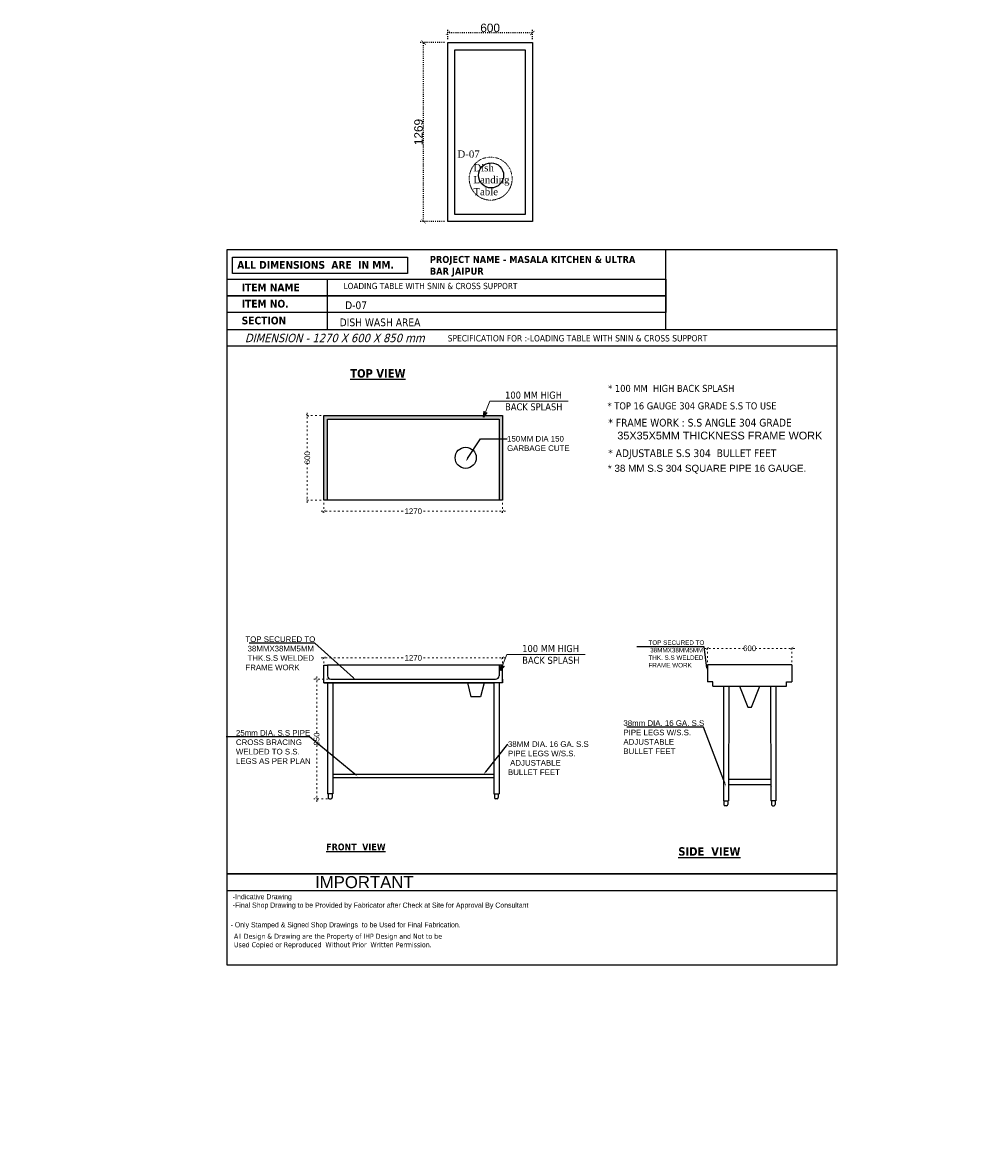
# Model space of a CAD drawing. Header units: millimetres. Extents: x 508219 to 745096, y 311341 to 352167.
# Tile 42 of 45: x 583572 to 590395, y 334196 to 342144. Entities that reach past the tile are written whole.
import ezdxf
from ezdxf import colors
from ezdxf.entities.mleader import LeaderData, LeaderLine
from ezdxf.math import Vec2, Vec3

# ---------------------------------------------------------------- set-up
doc = ezdxf.new("R2010")
doc.units = ezdxf.units.MM
doc.header["$PDMODE"] = 34
doc.linetypes.add('ACAD_ISO03W100', pattern=[30, 12, -18])
doc.linetypes.add('DASHED', pattern=[0.75, 0.5, -0.25])
doc.layers.get('0').update_dxf_attribs({"color": 252})
for name, color, linetype in [('A-ANNO-DIMS-30', 7, 'Continuous'), ('A-Text', 132, 'Continuous'), ('EQUIPMENT', 103, 'Continuous')]:
    doc.layers.add(name, color=color, linetype=linetype)
doc.layers.add('Equipment Name', color=7, linetype='Continuous', lineweight=0)
doc.styles.add('arr-1', font='arial.ttf')
doc.styles.add('CKD_Dimension Text', font='BOOKOSI.TTF')
doc.styles.add('ro', font='romans.shx')
doc.styles.get("Standard").update_dxf_attribs({"font": 'arial.ttf'})
doc.styles.add('style1', font='txt.shx')
doc.styles.add('style12', font='BOOKOSI.TTF')
doc.dimstyles.new('DIM-30', dxfattribs={"dimtxt": 60, "dimasz": 30, "dimexe": 25, "dimexo": 25, "dimgap": 5, "dimtad": 1, "dimdec": 0, "dimzin": 0, "dimdsep": 46, "dimtxsty": 'Standard', "dimblk": 'ARCHTICK', "dimcen": 0.09, "dimclrd": 8, "dimclre": 8, "dimclrt": 256, "dimadec": 0, "dimazin": 0, "dimtfac": 1, "dimtdec": 0, "dimtofl": 0, "dimtmove": 0, "dimatfit": 3, "dimfxl": 0, "dimtolj": 1, "dimtzin": 0, "dimlwd": -1, "dimlwe": -1, "dimarcsym": 0})
doc.dimstyles.new('DMI (AB)', dxfattribs={"dimtxt": 60, "dimasz": 40, "dimexe": 12, "dimexo": 25, "dimgap": 1, "dimtad": 0, "dimdec": 0, "dimtxsty": 'ro', "dimblk": 'OPEN30', "dimcen": 1, "dimadec": 0, "dimazin": 0, "dimtfac": 1, "dimtdec": 0, "dimtmove": 0, "dimatfit": 3, "dimldrblk": 'OPEN30', "dimfxl": 0, "dimlwd": 15, "dimlwe": 15, "dimarcsym": 0})
doc.dimstyles.new('ISO-25', dxfattribs={"dimtxt": 40, "dimasz": 20, "dimexe": 20, "dimexo": 20, "dimtad": 0, "dimdec": 0, "dimdsep": 46, "dimtxsty": 'Standard', "dimblk": 'ARCHTICK', "dimcen": 2.5, "dimdle": 20, "dimadec": 0, "dimazin": 0, "dimtfac": 1, "dimtdec": 0, "dimtmove": 0, "dimatfit": 3, "dimfxl": 0, "dimlwd": 5, "dimlwe": 5, "dimarcsym": 0})

# ---------------------------------------------------------------- blocks, each defined once
blk = doc.blocks.new('_ArchTick')
at = {"color": 0, "linetype": 'ByBlock', "const_width": 0.15}
blk.add_lwpolyline([(-0.5, -0.5), (0.5, 0.5)], dxfattribs=at)
blk = doc.blocks.new('*D421')
at = {"color": 0, "linetype": 'ACAD_ISO03W100', "lineweight": 5, "transparency": 16777216}
for p, q in [((585694.4, 337631.1), (586291, 337631.1)), ((585714.4, 337474.6), (585714.4, 337651.1)), ((587004.4, 337631.1), (586407.8, 337631.1)), ((586984.4, 337474.6), (586984.4, 337651.1))]:
    blk.add_line(p, q, dxfattribs=at)
at = {"layer": 'DEFPOINTS', "color": 0, "transparency": 16777216}
for p in [(586984.4, 337631.1), (585714.4, 337454.6), (586984.4, 337454.6)]:
    blk.add_point(p, dxfattribs=at)
at = {"color": 0, "lineweight": 5, "transparency": 16777216, "xscale": 20, "yscale": 20, "zscale": 20, "rotation": 180}
blk.add_blockref('_ArchTick', (585714.4, 337631.1), dxfattribs=at)
at = {"color": 0, "lineweight": 5, "transparency": 16777216, "xscale": 20, "yscale": 20, "zscale": 20}
blk.add_blockref('_ArchTick', (586984.4, 337631.1), dxfattribs=at)
at = {"color": 0, "transparency": 16777216, "insert": (586349.4, 337631.1), "char_height": 40, "attachment_point": 5}
blk.add_mtext('1270', dxfattribs=at)
blk = doc.blocks.new('*D422')
at = {"color": 0, "linetype": 'ACAD_ISO03W100', "lineweight": 5, "transparency": 16777216}
for p, q in [((585744.4, 337479.6), (585642.9, 337479.6)), ((585662.9, 337499.6), (585662.9, 337099.6)), ((585662.9, 336610), (585662.9, 337010)), ((585738.9, 336630), (585642.9, 336630))]:
    blk.add_line(p, q, dxfattribs=at)
at = {"layer": 'DEFPOINTS', "color": 0, "transparency": 16777216}
for p in [(585662.9, 337479.6), (585764.4, 337479.6), (585758.9, 336630)]:
    blk.add_point(p, dxfattribs=at)
at = {"color": 0, "lineweight": 5, "transparency": 16777216, "xscale": 20, "yscale": 20, "zscale": 20}
for p, rotation in [((585662.9, 337479.6), 90), ((585662.9, 336630), 270)]:
    blk.add_blockref('_ArchTick', p, dxfattribs=dict(at, rotation=rotation))
at = {"color": 0, "transparency": 16777216, "insert": (585662.9, 337054.8), "char_height": 40, "attachment_point": 5, "rotation": 90}
blk.add_mtext('850', dxfattribs=at)
blk = doc.blocks.new('*D423')
at = {"color": 0, "linetype": 'ACAD_ISO03W100', "lineweight": 5, "transparency": 16777216}
for p, q in [((588419.5, 337698.8), (588694.7, 337698.8)), ((588439.5, 337601.3), (588439.5, 337718.8)), ((589059.5, 337698.8), (588784.4, 337698.8)), ((589039.5, 337601.3), (589039.5, 337718.8))]:
    blk.add_line(p, q, dxfattribs=at)
at = {"layer": 'DEFPOINTS', "color": 0, "transparency": 16777216}
for p in [(589039.5, 337698.8), (588439.5, 337581.3), (589039.5, 337581.3)]:
    blk.add_point(p, dxfattribs=at)
at = {"color": 0, "lineweight": 5, "transparency": 16777216, "xscale": 20, "yscale": 20, "zscale": 20, "rotation": 180}
blk.add_blockref('_ArchTick', (588439.5, 337698.8), dxfattribs=at)
at = {"color": 0, "lineweight": 5, "transparency": 16777216, "xscale": 20, "yscale": 20, "zscale": 20}
blk.add_blockref('_ArchTick', (589039.5, 337698.8), dxfattribs=at)
at = {"color": 0, "transparency": 16777216, "insert": (588739.5, 337698.8), "char_height": 40, "attachment_point": 5}
blk.add_mtext('600', dxfattribs=at)
blk = doc.blocks.new('*D424')
at = {"layer": 'A-ANNO-DIMS-30', "color": 8, "linetype": 'ACAD_ISO03W100', "ltscale": 0.5, "transparency": 16777216}
for p, q in [((586570.4, 341999.8), (586397.4, 341999.8)), ((586422.4, 340730.5), (586422.4, 341999.8)), ((586570.4, 340730.5), (586397.4, 340730.5))]:
    blk.add_line(p, q, dxfattribs=at)
at = {"layer": 'DEFPOINTS', "color": 0, "ltscale": 0.5, "transparency": 16777216}
for p in [(586422.4, 341999.8), (586595.4, 341999.8), (586595.4, 340730.5)]:
    blk.add_point(p, dxfattribs=at)
at = {"layer": 'A-ANNO-DIMS-30', "color": 8, "ltscale": 0.5, "transparency": 16777216, "xscale": 30, "yscale": 30, "zscale": 30}
for p, rotation in [((586422.4, 341999.8), 90), ((586422.4, 340730.5), 270)]:
    blk.add_blockref('_ArchTick', p, dxfattribs=dict(at, rotation=rotation))
at = {"layer": 'A-ANNO-DIMS-30', "ltscale": 0.5, "transparency": 16777216, "insert": (586386.7, 341365.1), "char_height": 60, "attachment_point": 5, "rotation": 90}
blk.add_mtext('\\A1;1269', dxfattribs=at)
blk = doc.blocks.new('*D425')
at = {"layer": 'A-ANNO-DIMS-30', "color": 8, "linetype": 'ACAD_ISO03W100', "ltscale": 0.5, "transparency": 16777216}
for p, q in [((586595.4, 342024.8), (586595.4, 342093.8)), ((587195.4, 342068.8), (586595.4, 342068.8)), ((587195.4, 342024.8), (587195.4, 342093.8))]:
    blk.add_line(p, q, dxfattribs=at)
at = {"layer": 'DEFPOINTS', "color": 0, "ltscale": 0.5, "transparency": 16777216}
for p in [(586595.4, 342068.8), (586595.4, 341999.8), (587195.4, 341999.8)]:
    blk.add_point(p, dxfattribs=at)
at = {"layer": 'A-ANNO-DIMS-30', "color": 8, "ltscale": 0.5, "transparency": 16777216, "xscale": 30, "yscale": 30, "zscale": 30, "rotation": 180}
blk.add_blockref('_ArchTick', (586595.4, 342068.8), dxfattribs=at)
at = {"layer": 'A-ANNO-DIMS-30', "color": 8, "ltscale": 0.5, "transparency": 16777216, "xscale": 30, "yscale": 30, "zscale": 30}
blk.add_blockref('_ArchTick', (587195.4, 342068.8), dxfattribs=at)
at = {"layer": 'A-ANNO-DIMS-30', "ltscale": 0.5, "transparency": 16777216, "insert": (586895.4, 342104.4), "char_height": 60, "attachment_point": 5}
blk.add_mtext('\\A1;600', dxfattribs=at)
blk = doc.blocks.new('*D426')
at = {"color": 0, "linetype": 'ACAD_ISO03W100', "lineweight": 5, "transparency": 16777216}
for p, q in [((585714.4, 338732.1), (585714.4, 338652.2)), ((586984.4, 338732.1), (586984.4, 338652.2)), ((585694.4, 338672.2), (586291, 338672.2)), ((587004.4, 338672.2), (586407.8, 338672.2))]:
    blk.add_line(p, q, dxfattribs=at)
at = {"layer": 'DEFPOINTS', "color": 0, "transparency": 16777216}
for p in [(585714.4, 338752.1), (586984.4, 338752.1), (586984.4, 338672.2)]:
    blk.add_point(p, dxfattribs=at)
at = {"color": 0, "lineweight": 5, "transparency": 16777216, "xscale": 20, "yscale": 20, "zscale": 20, "rotation": 180}
blk.add_blockref('_ArchTick', (585714.4, 338672.2), dxfattribs=at)
at = {"color": 0, "lineweight": 5, "transparency": 16777216, "xscale": 20, "yscale": 20, "zscale": 20}
blk.add_blockref('_ArchTick', (586984.4, 338672.2), dxfattribs=at)
at = {"color": 0, "transparency": 16777216, "insert": (586349.4, 338672.2), "char_height": 40, "attachment_point": 5}
blk.add_mtext('1270', dxfattribs=at)
blk = doc.blocks.new('*D427')
at = {"color": 0, "linetype": 'ACAD_ISO03W100', "lineweight": 5, "transparency": 16777216}
for p, q in [((585596.5, 339372.1), (585596.5, 339096.9)), ((585694.4, 339352.1), (585576.5, 339352.1)), ((585596.5, 338732.1), (585596.5, 339007.2)), ((585694.4, 338752.1), (585576.5, 338752.1))]:
    blk.add_line(p, q, dxfattribs=at)
at = {"layer": 'DEFPOINTS', "color": 0, "transparency": 16777216}
for p in [(585596.5, 339352.1), (585714.4, 339352.1), (585714.4, 338752.1)]:
    blk.add_point(p, dxfattribs=at)
at = {"color": 0, "lineweight": 5, "transparency": 16777216, "xscale": 20, "yscale": 20, "zscale": 20}
for p, rotation in [((585596.5, 339352.1), 90), ((585596.5, 338752.1), 270)]:
    blk.add_blockref('_ArchTick', p, dxfattribs=dict(at, rotation=rotation))
at = {"color": 0, "transparency": 16777216, "insert": (585596.5, 339052.1), "char_height": 40, "attachment_point": 5, "rotation": 90}
blk.add_mtext('600', dxfattribs=at)
blk = doc.blocks.new('_Open30')
at = {"color": 0, "linetype": 'ByBlock', "lineweight": -2}
for p, q in [((-1, 0.27), (0, 0)), ((0, 0), (-1, -0.27)), ((0, 0), (-1, 0))]:
    blk.add_line(p, q, dxfattribs=at)

msp = doc.modelspace()

# ---------------------------------------------------------------- hatches: boundary and pattern name
at = {"linetype": 'ByBlock'}
h = msp.add_hatch(color=6, dxfattribs=at)
h.dxf.hatch_style = 1
h.paths.add_polyline_path([(585739.3819, 339327.05313), (586959.3819, 339327.05313), (586959.3819, 338752.05313), (585739.3819, 338752.05313)], flags=16)
h.paths.add_polyline_path([(585714.3819, 339352.05313), (586984.3819, 339352.05313), (586984.3819, 338752.05313), (585714.3819, 338752.05313)])

# ---------------------------------------------------------------- linework, layer by layer
at = {"color": 5, "linetype": 'ByBlock'}
for p, q in [((588144.19338, 339963.30705), (588144.19338, 340531.34018)), ((585737.64733, 340321.2045), (585737.64733, 339963.30705)), ((589359.40576, 336096.57597), (585026.32721, 336096.57597)), ((586336.92232, 335977.27682), (585026.32789, 335977.27682))]:
    msp.add_line(p, q, dxfattribs=at)
at = {"color": 6, "linetype": 'ByBlock'}
for p, q in [((585714.3819, 337492.59488), (585714.3819, 337579.59488)), ((585714.3819, 337579.59488), (585739.3819, 337579.59488)), ((585739.3819, 337579.59488), (585739.3819, 337504.59488)), ((586959.3819, 337579.59488), (585739.3819, 337579.59488)), ((586959.3819, 337579.59488), (586959.3819, 337504.59488)), ((586984.3819, 337579.59488), (586959.3819, 337579.59488)), ((586984.3819, 337492.59488), (586984.3819, 337579.59488)), ((588439.52244, 337581.27961), (588439.52244, 337460.64615)), ((589039.52244, 337581.27961), (588439.52244, 337581.27961)), ((589039.52244, 337581.27961), (589039.52244, 337460.64615)), ((585714.3819, 337454.59488), (585714.3819, 337492.59488)), ((585764.3819, 337479.59488), (586934.3819, 337479.59488)), ((586984.3819, 337454.59488), (586984.3819, 337492.59488)), ((586984.3819, 337479.59488), (586984.3819, 337454.59488)), ((588478.14653, 337460.64615), (588439.52244, 337460.64615)), ((588478.14653, 337431.21833), (588478.14653, 337460.64615)), ((589000.89835, 337431.21833), (589000.89835, 337460.64615)), ((589000.89835, 337460.64615), (589039.52244, 337460.64615)), ((585714.3819, 337454.59488), (586921.3819, 337454.59488)), ((586984.3819, 337454.59488), (585714.3819, 337454.59488)), ((585739.3819, 337454.59488), (585739.3819, 336664.59488)), ((585777.3819, 337454.59488), (585777.3819, 336664.59488)), ((586733.62963, 337454.59488), (586758.62963, 337354.59488)), ((586852.63107, 337454.59488), (586827.63107, 337354.59488)), ((586921.3819, 337454.59488), (586921.3819, 336664.59488)), ((586959.3819, 337454.59488), (586959.3819, 336664.59488)), ((588478.14653, 337431.21833), (589000.89835, 337431.21833)), ((588552.68857, 337431.21833), (588552.68857, 336616.27961, 0.00049)), ((588926.35631, 337431.21833), (588926.35631, 336616.27961, 0.00049)), ((586827.63107, 337354.59488), (586758.62963, 337354.59488)), ((586921.3819, 336803.59488), (585777.3819, 336803.59488)), ((586921.3819, 336778.59488), (585777.3819, 336778.59488)), ((588589.58963, 336769.21963), (588889.4324, 336769.27744)), ((585745.21978, 336664.59488), (585745.21978, 336639.11488)), ((585772.51978, 336664.59488), (585772.51978, 336639.11488)), ((586926.24401, 336664.59488), (586926.24401, 336639.11488)), ((586953.54401, 336664.59488), (586953.54401, 336639.11488)), ((588589.52785, 336731.21973), (588889.49418, 336731.27485)), ((588896.62689, 336717.27961), (588896.62689, 336717.27961)), ((585754.31978, 336630.01488), (585763.41978, 336630.01488)), ((586944.44401, 336630.01488), (586935.34401, 336630.01488)), ((588552.68857, 336616.27961, 0.00049), (588589.36376, 336616.27961, 0.00049)), ((588556.53754, 336616.27961, 0.00049), (588556.53754, 336590.79961, 0.00049)), ((588574.73754, 336581.69961, 0.00049), (588565.63754, 336581.69961, 0.00049)), ((588583.83754, 336616.27961, 0.00049), (588583.83754, 336590.79961, 0.00049)), ((588926.35631, 336616.27961, 0.00049), (588889.68112, 336616.27961, 0.00049)), ((588894.35444, 336616.27961, 0.00049), (588894.35444, 336590.79961, 0.00049)), ((588903.45444, 336581.69961, 0.00049), (588912.55444, 336581.69961, 0.00049)), ((588921.65444, 336616.27961, 0.00049), (588921.65444, 336590.79961, 0.00049))]:
    msp.add_line(p, q, dxfattribs=at)
at = {"color": 6}
for p, q in [((585777.3819, 336664.59488), (585739.3819, 336664.59488)), ((586921.3819, 336664.59488), (586959.3819, 336664.59488))]:
    msp.add_line(p, q, dxfattribs=at)
at = {"color": 5, "linetype": 'ByBlock'}
for points in [[(585026.32654, 340531.34018), (589359.40576, 340531.34018), (589359.40576, 335449.59525), (585026.32654, 335449.59525)], [(585026.32654, 340531.34018), (589359.40576, 340531.34018), (589359.40576, 335449.59525), (585026.32654, 335449.59525)], [(585026.32654, 340531.34018), (589359.40576, 340531.34018), (589359.40576, 335449.59525), (585026.32654, 335449.59525)], [(585026.32654, 340531.34018), (589359.40576, 340531.34018), (589359.40576, 335449.59525), (585026.32654, 335449.59525)], [(585026.32654, 340531.34018), (589359.40576, 340531.34018), (589359.40576, 335449.59525), (585026.32654, 335449.59525)], [(586308.01402, 340360.99376), (585064.90085, 340360.99376), (585064.90085, 340477.18589), (586308.01402, 340477.18589)], [(585026.32654, 340321.2045), (588144.19338, 340321.2045), (588144.19338, 340201.90535), (585026.32654, 340201.90535)], [(585026.32654, 340201.90535), (588144.19338, 340201.90535), (588144.19338, 340082.6062), (585026.32654, 340082.6062)], [(585026.32654, 339963.30705), (589359.40711, 339963.30705), (589359.40711, 339844.0079), (585026.32654, 339844.0079)], [(585026.32789, 336096.57597), (589359.40576, 336096.57597), (589359.40576, 335977.27682), (585026.32789, 335977.27682)]]:
    msp.add_lwpolyline(points, close=True, dxfattribs=at)
at = {"color": 6, "linetype": 'ByBlock'}
for points in [[(585714.3819, 339352.05313), (586984.3819, 339352.05313), (586984.3819, 338752.05313), (585714.3819, 338752.05313)], [(585739.3819, 339327.05313), (586959.3819, 339327.05313), (586959.3819, 338752.05313), (585739.3819, 338752.05313)]]:
    msp.add_lwpolyline(points, close=True, dxfattribs=at)
for points in [[(588590.68857, 337431.21833), (588589.36376, 336616.27961)], [(588666.57791, 337431.21833), (588726.9794, 337281.21833), (588752.06548, 337281.21833), (588812.46697, 337431.21833)], [(588888.35631, 337431.21833), (588889.68112, 336616.27961)]]:
    msp.add_lwpolyline(points, dxfattribs=at)
at = {"color": 6}
msp.add_circle((586721.79546, 339052.05313), 75, dxfattribs=at)
at = {"color": 6, "linetype": 'ByBlock'}
for centre, radius, start, end in [((585764.3819, 337504.59488), 25, 180, 270), ((586934.3819, 337504.59488), 25, 270, 0), ((585754.31978, 336639.11488), 9.1, 180, 270), ((585763.41978, 336639.11488), 9.1, 270, 0), ((586935.34401, 336639.11488), 9.1, 180, 270), ((586944.44401, 336639.11488), 9.1, 270, 0), ((588565.63754, 336590.79961, 0.00049), 9.1, 180, 270), ((588574.73754, 336590.79961, 0.00049), 9.1, 270, 0), ((588903.45444, 336590.79961, 0.00049), 9.1, 180, 270), ((588912.55444, 336590.79961, 0.00049), 9.1, 270, 0)]:
    msp.add_arc(centre, radius, start, end, dxfattribs=at)
at = {"layer": 'EQUIPMENT'}
for points in [[(587195.35714, 341999.79435), (587195.35712, 340730.46178), (586595.35712, 340730.46178), (586595.35714, 341999.79435)], [(587145.35714, 341949.79435), (587145.35712, 340780.46178), (586645.35712, 340780.46178), (586645.35714, 341949.79435)]]:
    msp.add_lwpolyline(points, close=True, dxfattribs=at)
at = {"layer": 'EQUIPMENT', "linetype": 'DASHED', "lineweight": 0, "ltscale": 0.2}
msp.add_circle((586899.24295, 341034.11552), 152.67542, dxfattribs=at)
at = {"layer": 'EQUIPMENT'}
msp.add_circle((586902.01257, 341057.34589), 89.44505, dxfattribs=at)

# ---------------------------------------------------------------- texts
at = {"color": 6, "linetype": 'ByBlock', "style": 'style1'}
for s, insert, char_height, width, attachment_point in [('{\\fTahoma|b1|i0|c0|p34;\\C5;PROJECT NAME - MASALA KITCHEN & ULTRA BAR JAIPUR }', (586466.78734, 340485.39584), 50, 1553.4214238, 1), ('{\\fTahoma|b0|i0|c0|p34;LOADING TABLE WITH SNIN & CROSS SUPPORT}', (585853.75889, 340294.06419), 44.2633549, 2081.8852434, 1), ('{\\fTahoma|b0|i0|c0|p34;D-07}', (585864.95016, 340163.02403), 55, 690.7686094, 1), ('{\\fTahoma|b0|i0|c0|p34;DISH WASH AREA}', (585826.08421, 340041.34343), 55, 1466.2110689, 1), ('{\\fTahoma|b0|i1|c0|p34;DIMENSION - 1270 X 600 X 850 mm}', (585153.16483, 339932.69644), 60, 1369.899459, 1), ('{\\fTahoma|b0|i0|c0|p34;SPECIFICATION FOR :-LOADING TABLE WITH SNIN & CROSS SUPPORT}', (586594.28018, 339923.34747), 45.1638244, 3051.8599331, 1), ('{\\fTahoma|b1|i0|c0|p34;\\LTOP VIEW}', (586294.20152, 339681.39106), 60, 1038.1836391, 3), ('{\\fTahoma|b0|i0|c0|p34;100 MM HIGH   \\PBACK SPLASH}', (587001.94029, 339522.17817), 50, 603.1938318, 1), ('{\\fTahoma|b0|i0|c0|p34;* 100 MM  HIGH BACK SPLASH}', (587733.74342, 339569.74172), 50, 1528.9850485, 1), ('{\\fTahoma|b0|i0|c0|p34;* TOP 16 GAUGE 304 GRADE S.S TO USE}', (587729.57996, 339445.58159), 50, 1528.9850485, 1), ('{\\fTahoma|b0|i0|c0|p34;* FRAME WORK : S.S ANGLE 304 GRADE\\P\\fArial|b0|i0|c0|p34;   35X35X5MM THICKNESS FRAME WORK}', (587735.38375, 339328.99358), 55, 1687.9906964, 1), ('{\\fTahoma|b0|i0|c0|p34;* ADJUSTABLE S.S 304  BULLET FEET }', (587734.55781, 339112.17508), 55, 1687.9906964, 1), ('{\\fTahoma|b0|i0|c0|p34;100 MM HIGH   \\PBACK SPLASH}', (587123.46133, 337722.38119), 50, 603.1938318, 1), ('{\\fTahoma|b1|i0|c0|p34;\\LFRONT  VIEW}', (585730.59973, 336312.77594), 48, 588.0884133, 1), ('{\\fTahoma|b1|i0|c0|p34;\\LSIDE  VIEW}', (588232.71599, 336286.80942), 60, 858.0999258, 1)]:
    msp.add_mtext(s, dxfattribs=dict(at, insert=insert, char_height=char_height, width=width, attachment_point=attachment_point))
at = {"color": 5, "linetype": 'ByBlock', "attachment_point": 1, "style": 'style1'}
for s, insert, char_height, width in [('{\\fTahoma|b1|i0|c0|p34;ALL DIMENSIONS  ARE  IN MM.}', (585098.3794, 340449.33453), 55, 1687.9906964), ('{\\fTahoma|b1|i0|c0|p34;ITEM NAME}', (585129.88054, 340289.11276), 55, 1687.9906964), ('{\\fTahoma|b1|i0|c0|p34;ITEM NO. }', (585129.88054, 340173.68924), 55, 1687.9906964), ('{\\fTahoma|b1|i0|c0|p34;SECTION }', (585129.88054, 340054.16394), 55, 1687.9906964), ('{\\fTechnic|b0|i0|c2|p2;-Indicative Drawing\\P-Final Shop Drawing to be Provided by Fabricator after Check at Site for Approval By Consultant}', (585066.89707, 335953.46136), 36, 1767.0827901), ('{\\fTahoma|b0|i0|c0|p34;\\H1.44x;All Design & Drawing are the Property of IHP Design and Not to be Used Copied or Reproduced  Without Prior  Written Permission\\fTahoma|b1|i0|c0|p34;\\H0.69444x;. }', (585075.32322, 335672.29013), 25, 1481.3261794)]:
    msp.add_mtext(s, dxfattribs=dict(at, insert=insert, char_height=char_height, width=width))
at = {"color": 6, "linetype": 'ByBlock', "insert": (587732.29149, 339002.43918), "char_height": 50, "width": 3529.6939045, "attachment_point": 1}
msp.add_mtext('* 38 MM S.S 304 SQUARE PIPE 16 GAUGE.', dxfattribs=at)
at = {"color": 5, "linetype": 'ByBlock', "attachment_point": 1}
for s, insert, char_height, width in [('IMPORTANT', (585651.5002, 336081.30198), 85.16604, 1210.3048439), ('{\\fTechnic|b0|i0|c2|p2;- Only Stamped & Signed Shop Drawings  to be Used for Final Fabrication.}', (585050.95923, 335753.80974), 36, 1988.238406)]:
    msp.add_mtext(s, dxfattribs=dict(at, insert=insert, char_height=char_height, width=width))
at = {"layer": 'A-Text', "char_height": 120, "width": 4245.2306591, "attachment_point": 1, "style": 'arr-1'}
for insert in [(521802.49975, 334763.48427), (512978.14476, 334516.2062)]:
    msp.add_mtext('\\pi1613.96594;ENTRY  EXIT', dxfattribs=dict(at, insert=insert))
at = {"layer": 'Equipment Name', "linetype": 'Continuous', "lineweight": 5, "ltscale": 25, "insert": (586662.93968, 341234.35203), "char_height": 51, "width": 165.6476344, "attachment_point": 1, "rotation": 359.999999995, "style": 'CKD_Dimension Text'}
msp.add_mtext('D-07', dxfattribs=at)
at = {"layer": 'Equipment Name', "color": 0, "insert": (586776.40381, 341137.23276), "char_height": 51, "attachment_point": 1, "style": 'style12'}
msp.add_mtext_dynamic_manual_height_columns('Dish \\PLanding \\PTable ', width=505.9382414, gutter_width=15, heights=[0], dxfattribs=at)

# ---------------------------------------------------------------- dimensions: what is measured, and where the dimension line sits
at = {"color": 6}
for base, p1, p2, picture, middle in [((585596.47216, 339352.05313), (585714.3819, 338752.05313), (585714.3819, 339352.05313), '*D427', (585596.47216, 339052.05313)), ((585662.94366, 337479.59488), (585758.86978, 336630.01488), (585764.3819, 337479.59488), '*D422', (585662.94366, 337054.80488))]:
    dim = msp.add_linear_dim(base=base, p1=p1, p2=p2, angle=90, dimstyle='ISO-25', dxfattribs=at)
    dim.commit()
    dim.dimension.update_dxf_attribs({"geometry": picture, "text_midpoint": middle})
for base, p1, p2, picture, middle in [((586984.3819, 338672.22076), (585714.3819, 338752.05313), (586984.3819, 338752.05313), '*D426', (586349.3819, 338672.22076)), ((589039.52244, 337698.84045), (588439.52244, 337581.27961), (589039.52244, 337581.27961), '*D423', (588739.52244, 337698.84045)), ((586984.3819, 337631.13763), (585714.3819, 337454.59488), (586984.3819, 337454.59488), '*D421', (586349.3819, 337631.13763))]:
    dim = msp.add_linear_dim(base=base, p1=p1, p2=p2, dimstyle='ISO-25', dxfattribs=at)
    dim.commit()
    dim.dimension.update_dxf_attribs({"geometry": picture, "text_midpoint": middle})
at = {"layer": 'A-ANNO-DIMS-30', "ltscale": 0.5}
dim = msp.add_linear_dim(base=(586595.35714, 342068.77215), p1=(587195.35714, 341999.79435), p2=(586595.35714, 341999.79435), dimstyle='DIM-30', override={"dimfxl": 100, "dimarcsym": 2}, dxfattribs=at)
dim.commit()
dim.dimension.update_dxf_attribs({"geometry": '*D425', "text_midpoint": (586895.35714, 342104.40653)})
dim = msp.add_linear_dim(base=(586422.3574, 341999.79435), p1=(586595.35712, 340730.46178), p2=(586595.35714, 341999.79435), angle=90, dimstyle='DIM-30', override={"dimfxl": 100, "dimarcsym": 2}, dxfattribs=at)
dim.commit()
dim.dimension.update_dxf_attribs({"geometry": '*D424', "text_midpoint": (586386.72302, 341365.12806)})

# ---------------------------------------------------------------- leaders
at = {"color": 6, "linetype": 'ByBlock'}
for points in [[(586848.28386, 339341.01348), (586892.3811, 339453.87583), (587449.50159, 339453.87583)], [(586969.8049, 337541.2165), (587013.90213, 337654.07885), (587571.02262, 337654.07885)]]:
    msp.add_leader(points, dimstyle='DMI (AB)', dxfattribs=at)
ml = msp.add_multileader_mtext('Standard', dxfattribs=at)
ml.set_content('150MM DIA 150  \\PGARBAGE CUTE', color=6)
ml.set_leader_properties()
ml.build(insert=Vec2(0, 0))
ml.multileader.update_dxf_attribs({"text_right_attachment_type": 6, "dogleg_length": 0.36, "arrow_head_size": 25})
ctx = ml.context
ctx.base_point, ctx.char_height, ctx.arrow_head_size, ctx.landing_gap_size, ctx.plane_origin = Vec3(587015.73538, 339186.63755), 40, 25, 0.09, Vec3(586699.15853, 338975.61411)
ctx.right_attachment = 6
notes = []
notes.append((ctx, [(0, (1, 1, 0), (586826.51564, 339186.63755), (1, 0), 189.21974, [(0, [(586721.79546, 339024.91726)], 0, [])])]))
ctx.mtext.insert, ctx.mtext.width, ctx.mtext.flow_direction = Vec3(587015.82538, 339206.97862), 806.1508684, 5
ml = msp.add_multileader_mtext('Standard', dxfattribs=at)
ml.set_content('TOP SECURED TO\\P 38MMX38MM5MM\\P THK.S.S WELDED \\PFRAME WORK ', color=6)
ml.set_leader_properties()
ml.build(insert=Vec2(0, 0))
ml.multileader.update_dxf_attribs({"text_right_attachment_type": 6, "dogleg_length": 0.36, "arrow_head_size": 25})
ctx = ml.context
ctx.base_point, ctx.char_height, ctx.arrow_head_size, ctx.landing_gap_size, ctx.plane_origin = Vec3(585156.24867, 337763.23769), 40, 25, 0.09, Vec3(585942.57991, 337471.99072)
ctx.right_attachment = 6
notes.append((ctx, [(1, (1, 1, 0), (585649.72182, 337735.57876), (-1, 0), 0.36, [(0, [(585942.57991, 337471.99072)], 0, [])])]))
ctx.mtext.insert, ctx.mtext.flow_direction = Vec3(585156.33867, 337783.57876), 5
ml = msp.add_multileader_mtext('Standard', dxfattribs=at)
ml.set_content('{\\H0.8x;TOP SECURED TO\\P 38MMX38MM5MM \\PTHK. S.S WELDED \\PFRAME WORK} ', color=6)
ml.set_leader_properties()
ml.build(insert=Vec2(0, 0))
ml.multileader.update_dxf_attribs({"text_right_attachment_type": 6, "dogleg_length": 0.36, "arrow_head_size": 25})
ctx = ml.context
ctx.base_point, ctx.char_height, ctx.arrow_head_size, ctx.landing_gap_size, ctx.plane_origin = Vec3(588020.37243, 337735.27462), 40, 25, 0.09, Vec3(588422.39183, 337428.30934)
ctx.right_attachment = 6
notes.append((ctx, [(1, (1, 1, 0), (588415.25895, 337709.14747), (-1, 0), 0.36, [(0, [(588439.52244, 337536.53714)], 0, [])])]))
ctx.mtext.insert, ctx.mtext.flow_direction = Vec3(588020.46243, 337755.54747), 5
ml = msp.add_multileader_mtext('Standard', dxfattribs=at)
ml.set_content('38mm DIA. 16 GA. S.S\\PPIPE LEGS W/S.S. \\PADJUSTABLE\\PBULLET FEET ', color=6)
ml.set_leader_properties()
ml.build(insert=Vec2(0, 0))
ml.multileader.update_dxf_attribs({"text_right_attachment_type": 6, "dogleg_length": 0.36, "arrow_head_size": 25})
ctx = ml.context
ctx.base_point, ctx.char_height, ctx.arrow_head_size, ctx.landing_gap_size, ctx.plane_origin = Vec3(587842.1575, 337167.66895), 40, 25, 0.09, Vec3(588438.64853, 336926.31612)
ctx.right_attachment = 6
notes.append((ctx, [(1, (1, 1, 0), (588411.94715, 337140.01002), (-1, 0), 0.36, [(0, [(588571.5487, 336717.27961)], 0, [])])]))
ctx.mtext.insert, ctx.mtext.flow_direction = Vec3(587842.2475, 337188.01002), 5
ml = msp.add_multileader_mtext('Standard', dxfattribs=at)
ml.set_content('25mm DIA. S.S PIPE CROSS BRACING \\PWELDED TO S.S. \\PLEGS AS PER PLAN', color=6)
ml.set_leader_properties()
ml.build(insert=Vec2(0, 0))
ml.multileader.update_dxf_attribs({"text_right_attachment_type": 6, "dogleg_length": 0.36, "arrow_head_size": 25})
ctx = ml.context
ctx.base_point, ctx.char_height, ctx.arrow_head_size, ctx.landing_gap_size, ctx.plane_origin = Vec3(585089.15954, 337098.33571), 40, 25, 0.09, Vec3(585996.74149, 336795.23556)
ctx.right_attachment = 6
notes.append((ctx, [(0, (1, 1, 0), (585612.97375, 337070.67677), (-1, 0), 0.36, [(0, [(585953.78913, 336789.20624)], 0, [])])]))
ctx.mtext.insert, ctx.mtext.width, ctx.mtext.flow_direction = Vec3(585089.24954, 337118.67677), 587.260972, 5
ml = msp.add_multileader_mtext('Standard', dxfattribs=at)
ml.set_content('38MM DIA. 16 GA. S.S\\PPIPE LEGS W/S.S.\\P ADJUSTABLE\\PBULLET FEET ', color=6)
ml.set_leader_properties()
ml.build(insert=Vec2(0, 0))
ml.multileader.update_dxf_attribs({"text_right_attachment_type": 6, "dogleg_length": 0.36, "arrow_head_size": 25})
ctx = ml.context
ctx.base_point, ctx.char_height, ctx.arrow_head_size, ctx.landing_gap_size, ctx.plane_origin = Vec3(587021.73559, 337018.70039), 40, 25, 0.09, Vec3(586746.50766, 336865.1043)
ctx.right_attachment = 6
notes.append((ctx, [(1, (1, 1, 0), (587021.37559, 337018.70039), (1, 0), 0.36, [(0, [(586848.02533, 336803.59488)], 0, [])])]))
ctx.mtext.insert, ctx.mtext.flow_direction = Vec3(587021.82559, 337039.04145), 5
for ctx, leaders in notes:
    for number, flags, end, landing, length, lines in leaders:
        leader = LeaderData()
        leader.index, (leader.has_last_leader_line, leader.has_dogleg_vector, leader.attachment_direction) = number, flags
        leader.last_leader_point, leader.dogleg_vector, leader.dogleg_length = Vec3(end), Vec3(landing), length
        for number, points, colour, breaks in lines:
            line = LeaderLine()
            line.index, line.vertices, line.color, line.breaks = number, Vec3.list(points), colors.encode_raw_color(colour), breaks
            leader.lines.append(line)
        ctx.leaders.append(leader)

doc.saveas('drawing.dxf')
